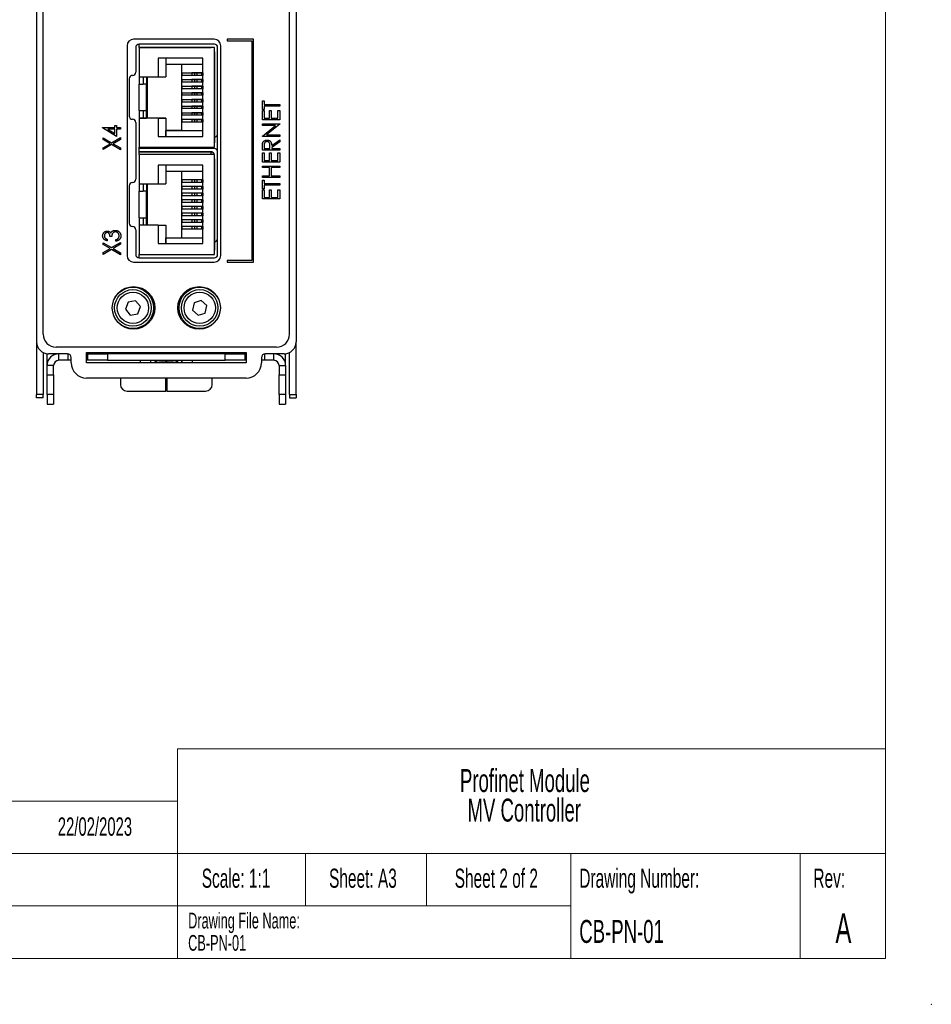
# Paper-space layout 'Sheet2' of a CAD drawing. Header units: millimetres. Extents: x 0 to 420, y 0 to 297.
# Tile 6 of 7: x 281 to 420, y 0 to 150. Entities that reach past the tile are written whole.
import ezdxf

# ---------------------------------------------------------------- set-up
doc = ezdxf.new("R2010")
doc.units = ezdxf.units.MM
doc.header["$PDSIZE"] = -1
doc.styles.add('SLDTEXTSTYLE0', font='TXT', dxfattribs={"width": 0.605})

# ---------------------------------------------------------------- blocks, each defined once
blk = doc.blocks.new('SW_NOTE_0_2')
at = {"color": 0, "linetype": 'Continuous', "lineweight": 0, "char_height": 3.5, "attachment_point": 2, "style": 'SLDTEXTSTYLE0'}
for s, insert in [('Profinet Module', (13.73, 4.51)), ('MV Controller', (13.62, 0))]:
    blk.add_mtext(s, dxfattribs=dict(at, insert=insert))
blk = doc.blocks.new('SW_NOTE_0_3')
at = {"color": 0, "linetype": 'Continuous', "lineweight": 0, "char_height": 2.4, "attachment_point": 1, "style": 'SLDTEXTSTYLE0'}
for s, insert in [('Drawing File Name:', (0, 3.09)), ('CB-PN-01', (0, -0.31))]:
    blk.add_mtext(s, dxfattribs=dict(at, insert=insert))

psp = doc.layouts.new('Sheet2')

# ---------------------------------------------------------------- linework, layer by layer
at = {"color": 7, "linetype": 'Continuous', "lineweight": 18}
for p, q in [((413, 290), (413, 7)), ((305, 39), (413, 39)), ((305, 39), (305, 7)), ((245, 31), (305, 31)), ((245, 23), (413, 23)), ((324.5, 23), (324.5, 15)), ((343, 23), (343, 15)), ((365, 15), (365, 23)), ((400, 15), (400, 23)), ((245, 15), (365, 15)), ((365, 15), (365, 7)), ((400, 15), (400, 7)), ((7, 7), (413, 7))]:
    psp.add_line(p, q, dxfattribs=at)
at = {"color": 7, "linetype": 'Continuous', "lineweight": 25}
for p, q in [((284.48, 102.25), (284.48, 220.65)), ((322.08, 102.25), (322.08, 220.65)), ((283.48, 190.45), (283.48, 101.05)), ((323.08, 190.45), (323.08, 101.05)), ((310.58, 147.25), (298.28, 147.25)), ((312.58, 147.25), (312.58, 147)), ((316.58, 147.25), (312.58, 147.25)), ((316.58, 113.25), (316.58, 147.25)), ((297.28, 146.25), (297.28, 114.25)), ((298.61, 145.99), (298.61, 142.22)), ((299.11, 145.99), (299.11, 146.49)), ((310.61, 146.49), (299.11, 146.49)), ((310.11, 145.99), (299.11, 145.99)), ((299.11, 145.99), (310.11, 145.99)), ((299.11, 145.99), (300.31, 145.99)), ((299.11, 145.99), (300.31, 145.99)), ((299.11, 145.99), (299.11, 141.52)), ((310.61, 145.99), (299.11, 145.99)), ((299.11, 145.99), (299.61, 145.99)), ((299.11, 145.99), (299.61, 145.99)), ((310.61, 145.99), (299.11, 145.99)), ((299.61, 145.99), (299.61, 145.99)), ((300.31, 145.99), (300.31, 145.99)), ((310.18, 145.99), (310.11, 145.99)), ((310.11, 145.99), (310.11, 145.99)), ((310.18, 145.99), (310.11, 145.99)), ((310.61, 130.75), (310.61, 145.99)), ((310.61, 145.99), (310.61, 145.99)), ((310.61, 130.75), (310.61, 145.99)), ((311.11, 114.41), (311.11, 145.99)), ((311.58, 114.25), (311.58, 146.25)), ((312.58, 147), (316.33, 147)), ((316.33, 147), (316.33, 113.5)), ((308.86, 144.34), (302.01, 144.34)), ((302.01, 144.34), (302.01, 141.52)), ((302.01, 144.34), (302.01, 141.52)), ((303.2, 144.34), (303.2, 141.52)), ((303.2, 144.34), (303.2, 143.44)), ((308.86, 132.4), (308.86, 144.34)), ((310.61, 145.32), (310.61, 131.42)), ((310.61, 142.32), (310.61, 145.32)), ((310.61, 145.22), (310.61, 143.37)), ((310.61, 144.72), (310.61, 145.22)), ((310.61, 145.22), (310.61, 145.22)), ((310.61, 145.22), (310.61, 144.72)), ((310.61, 131.52), (310.61, 145.22)), ((310.61, 143.87), (310.61, 144.72)), ((310.61, 144.72), (310.61, 132.02)), ((303.2, 143.44), (303.2, 141.52)), ((303.2, 143.44), (308.86, 143.44)), ((305.66, 133.29), (305.66, 143.44)), ((310.61, 143.37), (310.61, 143.87)), ((310.61, 143.37), (310.61, 143.37)), ((297.61, 141.22), (297.61, 135.52)), ((299.11, 141.52), (302.01, 141.52)), ((299.11, 141.52), (299.11, 140.4)), ((299.76, 141.52), (299.76, 140.4)), ((300.26, 141.52), (300.26, 140.4)), ((300.26, 141.52), (300.26, 140.4)), ((300.36, 141.52), (300.36, 135.22)), ((302.01, 141.52), (302.01, 141.52)), ((302.01, 141.52), (303.2, 141.52)), ((303.2, 141.52), (303.2, 141.52)), ((305.66, 142.13), (307.26, 142.13)), ((305.66, 142.13), (305.66, 141.73)), ((307.16, 141.73), (305.66, 141.73)), ((307.16, 142.13), (307.16, 141.73)), ((307.27, 142.13), (307.16, 142.13)), ((307.17, 141.73), (307.16, 141.73)), ((307.56, 142.13), (307.17, 142.13)), ((307.17, 142.13), (307.17, 141.73)), ((307.56, 141.73), (307.17, 141.73)), ((307.26, 142.13), (308.25, 142.13)), ((307.26, 142.13), (307.85, 142.13)), ((307.27, 142.13), (307.81, 142.13)), ((307.64, 142.13), (307.56, 142.13)), ((307.95, 142.13), (307.56, 142.13)), ((307.56, 142.13), (307.56, 141.73)), ((307.95, 141.73), (307.56, 141.73)), ((307.57, 142.13), (307.96, 142.13)), ((308.18, 142.13), (307.64, 142.13)), ((308.66, 142.13), (307.95, 142.13)), ((307.95, 142.13), (307.95, 141.73)), ((308.66, 141.73), (307.95, 141.73)), ((307.96, 142.13), (308.15, 142.13)), ((308.15, 142.13), (308.86, 142.13)), ((308.85, 142.13), (308.66, 142.13)), ((308.66, 142.13), (308.66, 141.73)), ((308.85, 141.73), (308.66, 141.73)), ((308.86, 142.13), (308.85, 142.13)), ((308.85, 142.13), (308.85, 141.73)), ((308.86, 141.73), (308.85, 141.73)), ((310.61, 142.32), (310.61, 142.32)), ((310.61, 142.32), (310.61, 142.21)), ((310.61, 142.21), (310.61, 141.64)), ((310.61, 141.64), (310.61, 141.2)), ((299.11, 136.34), (299.11, 140.4)), ((299.11, 140.4), (299.76, 140.4)), ((300.26, 140.4), (299.76, 140.4)), ((300.26, 140.4), (300.26, 140.4)), ((300.26, 136.34), (300.26, 140.4)), ((300.26, 140.4), (300.26, 136.34)), ((305.66, 141.11), (307.26, 141.11)), ((305.66, 141.11), (305.66, 140.71)), ((307.16, 140.71), (305.66, 140.71)), ((305.66, 140.09), (307.26, 140.09)), ((305.66, 140.09), (305.66, 139.69)), ((307.16, 141.11), (307.16, 140.71)), ((307.27, 141.11), (307.16, 141.11)), ((307.17, 140.71), (307.16, 140.71)), ((307.16, 140.09), (307.16, 139.69)), ((307.27, 140.09), (307.16, 140.09)), ((307.56, 141.11), (307.17, 141.11)), ((307.17, 141.11), (307.17, 140.71)), ((307.56, 140.71), (307.17, 140.71)), ((307.56, 140.09), (307.17, 140.09)), ((307.17, 140.09), (307.17, 139.69)), ((307.26, 141.11), (308.25, 141.11)), ((307.26, 141.11), (307.85, 141.11)), ((307.26, 140.09), (308.25, 140.09)), ((307.26, 140.09), (307.85, 140.09)), ((307.27, 141.11), (307.81, 141.11)), ((307.27, 140.09), (307.81, 140.09)), ((307.64, 141.11), (307.56, 141.11)), ((307.95, 141.11), (307.56, 141.11)), ((307.56, 141.11), (307.56, 140.71)), ((307.95, 140.71), (307.56, 140.71)), ((307.64, 140.09), (307.56, 140.09)), ((307.95, 140.09), (307.56, 140.09)), ((307.56, 140.09), (307.56, 139.69)), ((307.57, 141.11), (307.96, 141.11)), ((307.57, 140.09), (307.96, 140.09)), ((308.18, 141.11), (307.64, 141.11)), ((308.18, 140.09), (307.64, 140.09)), ((308.66, 141.11), (307.95, 141.11)), ((307.95, 141.11), (307.95, 140.71)), ((308.66, 140.71), (307.95, 140.71)), ((308.66, 140.09), (307.95, 140.09)), ((307.95, 140.09), (307.95, 139.69)), ((307.96, 141.11), (308.15, 141.11)), ((307.96, 140.09), (308.15, 140.09)), ((308.15, 141.11), (308.86, 141.11)), ((308.15, 140.09), (308.86, 140.09)), ((308.85, 141.11), (308.66, 141.11)), ((308.66, 141.11), (308.66, 140.71)), ((308.85, 140.71), (308.66, 140.71)), ((308.85, 140.09), (308.66, 140.09)), ((308.66, 140.09), (308.66, 139.69)), ((308.86, 141.11), (308.85, 141.11)), ((308.85, 141.11), (308.85, 140.71)), ((308.86, 140.71), (308.85, 140.71)), ((308.86, 140.09), (308.85, 140.09)), ((308.85, 140.09), (308.85, 139.69)), ((310.61, 141.2), (310.61, 140.63)), ((310.61, 140.63), (310.61, 140.63)), ((310.61, 140.63), (310.61, 140.18)), ((310.61, 140.18), (310.61, 139.61)), ((307.16, 139.69), (305.66, 139.69)), ((305.66, 139.08), (307.26, 139.08)), ((305.66, 139.08), (305.66, 138.68)), ((307.16, 138.68), (305.66, 138.68)), ((307.17, 139.69), (307.16, 139.69)), ((307.16, 139.08), (307.16, 138.68)), ((307.27, 139.08), (307.16, 139.08)), ((307.17, 138.68), (307.16, 138.68)), ((307.56, 139.69), (307.17, 139.69)), ((307.56, 139.08), (307.17, 139.08)), ((307.17, 139.08), (307.17, 138.68)), ((307.56, 138.68), (307.17, 138.68)), ((307.26, 139.08), (308.25, 139.08)), ((307.26, 139.08), (307.85, 139.08)), ((307.27, 139.08), (307.81, 139.08)), ((307.95, 139.69), (307.56, 139.69)), ((307.64, 139.08), (307.56, 139.08)), ((307.95, 139.08), (307.56, 139.08)), ((307.56, 139.08), (307.56, 138.68)), ((307.95, 138.68), (307.56, 138.68)), ((307.57, 139.08), (307.96, 139.08)), ((308.18, 139.08), (307.64, 139.08)), ((308.66, 139.69), (307.95, 139.69)), ((308.66, 139.08), (307.95, 139.08)), ((307.95, 139.08), (307.95, 138.68)), ((308.66, 138.68), (307.95, 138.68)), ((307.96, 139.08), (308.15, 139.08)), ((308.15, 139.08), (308.86, 139.08)), ((308.85, 139.69), (308.66, 139.69)), ((308.85, 139.08), (308.66, 139.08)), ((308.66, 139.08), (308.66, 138.68)), ((308.85, 138.68), (308.66, 138.68)), ((308.86, 139.69), (308.85, 139.69)), ((308.86, 139.08), (308.85, 139.08)), ((308.85, 139.08), (308.85, 138.68)), ((308.86, 138.68), (308.85, 138.68)), ((310.61, 139.61), (310.61, 139.16)), ((310.61, 139.16), (310.61, 138.59)), ((310.61, 138.59), (310.61, 138.15)), ((305.66, 138.06), (307.26, 138.06)), ((305.66, 138.06), (305.66, 137.66)), ((307.16, 137.66), (305.66, 137.66)), ((305.66, 137.05), (307.26, 137.05)), ((305.66, 137.05), (305.66, 136.65)), ((307.16, 138.06), (307.16, 137.66)), ((307.27, 138.06), (307.16, 138.06)), ((307.17, 137.66), (307.16, 137.66)), ((307.16, 137.05), (307.16, 136.65)), ((307.27, 137.05), (307.16, 137.05)), ((307.56, 138.06), (307.17, 138.06)), ((307.17, 138.06), (307.17, 137.66)), ((307.56, 137.66), (307.17, 137.66)), ((307.56, 137.05), (307.17, 137.05)), ((307.17, 137.05), (307.17, 136.65)), ((307.26, 138.06), (308.25, 138.06)), ((307.26, 138.06), (307.85, 138.06)), ((307.26, 137.05), (308.25, 137.05)), ((307.26, 137.05), (307.85, 137.05)), ((307.27, 138.06), (307.81, 138.06)), ((307.27, 137.05), (307.81, 137.05)), ((307.64, 138.06), (307.56, 138.06)), ((307.95, 138.06), (307.56, 138.06)), ((307.56, 138.06), (307.56, 137.66)), ((307.95, 137.66), (307.56, 137.66)), ((307.64, 137.05), (307.56, 137.05)), ((307.95, 137.05), (307.56, 137.05)), ((307.56, 137.05), (307.56, 136.65)), ((307.57, 138.06), (307.96, 138.06)), ((307.57, 137.05), (307.96, 137.05)), ((308.18, 138.06), (307.64, 138.06)), ((308.18, 137.05), (307.64, 137.05)), ((308.66, 138.06), (307.95, 138.06)), ((307.95, 138.06), (307.95, 137.66)), ((308.66, 137.66), (307.95, 137.66)), ((308.66, 137.05), (307.95, 137.05)), ((307.95, 137.05), (307.95, 136.65)), ((307.96, 138.06), (308.15, 138.06)), ((307.96, 137.05), (308.15, 137.05)), ((308.15, 138.06), (308.86, 138.06)), ((308.15, 137.05), (308.86, 137.05)), ((308.85, 138.06), (308.66, 138.06)), ((308.66, 138.06), (308.66, 137.66)), ((308.85, 137.66), (308.66, 137.66)), ((308.85, 137.05), (308.66, 137.05)), ((308.66, 137.05), (308.66, 136.65)), ((308.86, 138.06), (308.85, 138.06)), ((308.85, 138.06), (308.85, 137.66)), ((308.86, 137.66), (308.85, 137.66)), ((308.86, 137.05), (308.85, 137.05)), ((308.85, 137.05), (308.85, 136.65)), ((310.61, 138.15), (310.61, 138.15)), ((310.61, 138.15), (310.61, 137.58)), ((310.61, 137.58), (310.61, 137.13)), ((310.61, 137.13), (310.61, 136.56)), ((317.93, 137.83), (318.2, 137.83)), ((317.93, 136.51), (317.93, 137.83)), ((318.2, 137.83), (318.2, 137.29)), ((318.2, 137.29), (320.58, 137.29)), ((320.58, 137.05), (318.2, 137.05)), ((318.2, 137.05), (318.2, 136.51)), ((320.58, 137.29), (320.58, 137.05)), ((299.11, 136.34), (299.76, 136.34)), ((299.11, 136.34), (299.11, 135.22)), ((299.11, 136.34), (300.26, 136.34)), ((299.11, 135.22), (299.11, 130.75)), ((302.01, 135.22), (299.11, 135.22)), ((299.11, 135.22), (299.76, 135.22)), ((299.11, 135.22), (300.26, 135.22)), ((299.76, 136.34), (299.76, 135.22)), ((299.76, 136.34), (300.26, 136.34)), ((300.26, 135.22), (299.76, 135.22)), ((300.26, 136.34), (300.26, 135.22)), ((300.26, 136.34), (300.26, 136.34)), ((300.26, 135.22), (300.26, 136.34)), ((300.26, 135.22), (300.26, 135.22)), ((300.26, 135.22), (300.26, 135.22)), ((303.2, 135.22), (300.26, 135.22)), ((302.01, 135.22), (302.01, 132.4)), ((302.01, 135.22), (302.01, 132.4)), ((302.01, 135.22), (302.01, 135.22)), ((302.01, 135.22), (303.2, 135.22)), ((303.2, 135.22), (303.2, 135.22)), ((303.2, 135.22), (303.2, 132.4)), ((303.2, 135.22), (303.2, 133.29)), ((307.16, 136.65), (305.66, 136.65)), ((305.66, 136.03), (307.26, 136.03)), ((305.66, 136.03), (305.66, 135.63)), ((307.16, 135.63), (305.66, 135.63)), ((307.17, 136.65), (307.16, 136.65)), ((307.16, 136.03), (307.16, 135.63)), ((307.27, 136.03), (307.16, 136.03)), ((307.17, 135.63), (307.16, 135.63)), ((307.56, 136.65), (307.17, 136.65)), ((307.56, 136.03), (307.17, 136.03)), ((307.17, 136.03), (307.17, 135.63)), ((307.56, 135.63), (307.17, 135.63)), ((307.26, 136.03), (308.25, 136.03)), ((307.26, 136.03), (307.85, 136.03)), ((307.27, 136.03), (307.81, 136.03)), ((307.95, 136.65), (307.56, 136.65)), ((307.64, 136.03), (307.56, 136.03)), ((307.95, 136.03), (307.56, 136.03)), ((307.56, 136.03), (307.56, 135.63)), ((307.95, 135.63), (307.56, 135.63)), ((307.57, 136.03), (307.96, 136.03)), ((308.18, 136.03), (307.64, 136.03)), ((308.66, 136.65), (307.95, 136.65)), ((308.66, 136.03), (307.95, 136.03)), ((307.95, 136.03), (307.95, 135.63)), ((308.66, 135.63), (307.95, 135.63)), ((307.96, 136.03), (308.15, 136.03)), ((308.15, 136.03), (308.86, 136.03)), ((308.85, 136.65), (308.66, 136.65)), ((308.85, 136.03), (308.66, 136.03)), ((308.66, 136.03), (308.66, 135.63)), ((308.86, 136.65), (308.85, 136.65)), ((308.86, 136.03), (308.85, 136.03)), ((308.85, 136.03), (308.85, 135.63)), ((308.86, 135.63), (308.85, 135.63)), ((310.61, 136.56), (310.61, 136.12)), ((310.61, 136.12), (310.61, 135.55)), ((310.61, 135.55), (310.61, 135.1)), ((318.2, 136.51), (317.93, 136.51)), ((317.93, 134.95), (317.93, 136.34)), ((317.93, 136.34), (318.2, 136.34)), ((318.2, 136.34), (318.2, 135.18)), ((319.02, 135.18), (319.02, 136.34)), ((319.02, 136.34), (319.29, 136.34)), ((319.29, 136.34), (319.29, 135.18)), ((320.31, 136.34), (320.58, 136.34)), ((320.31, 135.18), (320.31, 136.34)), ((320.58, 136.34), (320.58, 134.95)), ((293.56, 133.73), (293.56, 133.78)), ((293.56, 133.78), (295.4, 133.78)), ((295.67, 132.42), (293.56, 133.73)), ((295.4, 133.78), (295.4, 134.08)), ((295.4, 134.08), (295.67, 134.08)), ((295.67, 134.08), (295.67, 133.78)), ((295.67, 133.78), (296.28, 133.78)), ((296.28, 133.78), (296.28, 133.54)), ((298.61, 134.52), (298.61, 125.88)), ((307.26, 135.01), (305.66, 135.01)), ((305.66, 135.01), (305.66, 134.61)), ((307.16, 134.61), (305.66, 134.61)), ((307.16, 135.01), (307.16, 134.61)), ((307.27, 135.01), (307.16, 135.01)), ((307.17, 134.61), (307.16, 134.61)), ((307.56, 135.01), (307.17, 135.01)), ((307.17, 135.01), (307.17, 134.61)), ((307.56, 134.61), (307.17, 134.61)), ((307.26, 135.01), (307.85, 135.01)), ((307.26, 135.01), (308.25, 135.01)), ((307.27, 135.01), (307.81, 135.01)), ((307.95, 135.01), (307.56, 135.01)), ((307.64, 135.01), (307.56, 135.01)), ((307.56, 135.01), (307.56, 134.61)), ((307.95, 134.61), (307.56, 134.61)), ((307.57, 135.01), (307.96, 135.01)), ((308.18, 135.01), (307.64, 135.01)), ((308.66, 135.01), (307.95, 135.01)), ((307.95, 135.01), (307.95, 134.61)), ((308.66, 134.61), (307.95, 134.61)), ((307.96, 135.01), (308.15, 135.01)), ((308.15, 135.01), (308.86, 135.01)), ((308.85, 135.01), (308.66, 135.01)), ((308.66, 135.01), (308.66, 134.61)), ((308.85, 134.61), (308.66, 134.61)), ((308.86, 135.01), (308.85, 135.01)), ((308.85, 135.01), (308.85, 134.61)), ((308.86, 134.61), (308.85, 134.61)), ((310.61, 135.1), (310.61, 134.53)), ((310.61, 134.53), (310.61, 134.42)), ((310.61, 134.42), (310.61, 134.42)), ((310.61, 131.42), (310.61, 134.42)), ((320.58, 134.95), (317.93, 134.95)), ((317.93, 134.1), (317.93, 134.34)), ((317.93, 134.34), (320.58, 134.34)), ((317.93, 132.45), (319.96, 134.1)), ((319.96, 134.1), (317.93, 134.1)), ((318.2, 135.18), (319.02, 135.18)), ((320.58, 134.28), (318.55, 132.64)), ((319.29, 135.18), (320.31, 135.18)), ((320.58, 134.34), (320.58, 134.28)), ((293.63, 131.92), (293.63, 132.2)), ((293.63, 132.2), (294.93, 131.44)), ((295.4, 133.54), (294.33, 133.54)), ((294.33, 133.54), (295.4, 132.87)), ((294.93, 131.44), (296.28, 132.23)), ((295.4, 132.87), (295.4, 133.54)), ((296.28, 133.54), (295.67, 133.54)), ((295.67, 133.54), (295.67, 132.42)), ((296.28, 132.23), (296.28, 131.95)), ((302.01, 132.4), (308.86, 132.4)), ((302.01, 132.4), (302.01, 132.4)), ((302.01, 132.4), (303.2, 132.4)), ((303.2, 132.4), (303.2, 133.29)), ((305.66, 133.29), (303.2, 133.29)), ((303.2, 133.29), (308.86, 133.29)), ((303.2, 132.4), (303.2, 132.4)), ((303.2, 132.4), (308.86, 132.4)), ((305.66, 133.29), (308.86, 133.29)), ((310.61, 133.37), (310.61, 131.52)), ((310.61, 132.87), (310.61, 133.37)), ((310.61, 133.37), (310.61, 133.37)), ((310.61, 132.02), (310.61, 132.87)), ((310.61, 132.29), (310.61, 132.29)), ((317.93, 132.4), (317.93, 132.45)), ((320.58, 132.4), (317.93, 132.4)), ((318.55, 132.64), (320.58, 132.64)), ((320.58, 132.64), (320.58, 132.4)), ((294.69, 131.3), (293.63, 131.92)), ((293.63, 130.68), (294.69, 131.3)), ((294.93, 131.16), (293.63, 130.4)), ((296.28, 130.37), (294.93, 131.16)), ((296.28, 131.95), (295.16, 131.3)), ((295.16, 131.3), (296.28, 130.65)), ((299.11, 129.65), (299.11, 130.75)), ((299.11, 130.75), (310.61, 130.75)), ((310.61, 131.52), (310.61, 132.02)), ((310.61, 132.02), (310.61, 131.52)), ((310.61, 131.52), (310.61, 131.52)), ((310.61, 130.75), (310.61, 130.75)), ((317.93, 130.33), (317.93, 130.82)), ((318.2, 131.01), (318.2, 130.57)), ((319.08, 130.57), (319.09, 131)), ((319.36, 131.01), (320.58, 131.89)), ((320.58, 131.59), (319.36, 130.71)), ((319.36, 130.71), (319.36, 130.57)), ((320.58, 131.89), (320.58, 131.59)), ((293.63, 130.4), (293.63, 130.68)), ((296.28, 130.65), (296.28, 130.37)), ((310.61, 130.56), (299.11, 130.56)), ((310.11, 130.06), (299.11, 130.06)), ((299.11, 130.06), (310.11, 130.06)), ((299.11, 130.06), (300.31, 130.06)), ((299.11, 130.06), (300.31, 130.06)), ((299.11, 129.65), (299.11, 125.18)), ((310.61, 129.65), (299.11, 129.65)), ((300.31, 130.06), (300.31, 130.06)), ((310.11, 130.06), (310.11, 130.06)), ((310.55, 129.78), (310.55, 129.78)), ((310.61, 114.41), (310.61, 129.65)), ((310.61, 129.65), (310.61, 129.65)), ((310.61, 114.41), (310.61, 129.65)), ((320.58, 130.33), (317.93, 130.33)), ((317.93, 129.89), (318.2, 129.89)), ((317.93, 128.5), (317.93, 129.89)), ((318.2, 130.57), (319.08, 130.57)), ((318.2, 129.89), (318.2, 128.74)), ((319.02, 128.74), (319.02, 129.89)), ((319.02, 129.89), (319.29, 129.89)), ((319.29, 129.89), (319.29, 128.74)), ((319.36, 130.57), (320.58, 130.57)), ((320.31, 128.74), (320.31, 129.89)), ((320.31, 129.89), (320.58, 129.89)), ((320.58, 130.57), (320.58, 130.33)), ((320.58, 129.89), (320.58, 128.5)), ((308.86, 128), (302.01, 128)), ((302.01, 128), (302.01, 125.18)), ((302.01, 128), (302.01, 125.18)), ((302.01, 128), (302.01, 128)), ((303.2, 128), (303.2, 125.18)), ((303.2, 128), (303.2, 127.11)), ((308.86, 116.06), (308.86, 128)), ((310.61, 128.98), (310.61, 115.08)), ((310.61, 125.98), (310.61, 128.98)), ((310.61, 128.88), (310.61, 127.03)), ((310.61, 128.38), (310.61, 128.88)), ((310.61, 128.88), (310.61, 128.88)), ((310.61, 128.88), (310.61, 128.38)), ((310.61, 115.18), (310.61, 128.88)), ((310.61, 127.53), (310.61, 128.38)), ((310.61, 128.38), (310.61, 115.68)), ((320.58, 128.5), (317.93, 128.5)), ((317.93, 127.65), (317.93, 127.89)), ((317.93, 127.89), (320.58, 127.89)), ((318.2, 128.74), (319.02, 128.74)), ((319.29, 128.74), (320.31, 128.74)), ((320.58, 127.89), (320.58, 127.65)), ((303.2, 127.11), (303.2, 125.18)), ((303.2, 127.11), (308.86, 127.11)), ((305.66, 116.96), (305.66, 127.11)), ((310.61, 127.03), (310.61, 127.53)), ((310.61, 127.03), (310.61, 127.03)), ((319.02, 127.65), (317.93, 127.65)), ((317.93, 126.4), (319.02, 126.4)), ((317.93, 126.16), (317.93, 126.4)), ((319.02, 126.4), (319.02, 127.65)), ((319.29, 127.65), (319.29, 126.4)), ((320.58, 127.65), (319.29, 127.65)), ((319.29, 126.4), (320.58, 126.4)), ((320.58, 126.4), (320.58, 126.16)), ((297.61, 124.88), (297.61, 119.18)), ((299.11, 125.18), (302.01, 125.18)), ((299.11, 125.18), (299.11, 124.06)), ((299.76, 125.18), (299.76, 124.06)), ((300.26, 125.18), (300.26, 124.06)), ((300.26, 125.18), (300.26, 124.06)), ((300.36, 125.18), (300.36, 118.88)), ((302.01, 125.18), (302.01, 125.18)), ((302.01, 125.18), (303.2, 125.18)), ((303.2, 125.18), (303.2, 125.18)), ((305.66, 125.79), (305.66, 125.39)), ((307.16, 125.79), (305.66, 125.79)), ((307.16, 125.39), (305.66, 125.39)), ((305.66, 124.78), (305.66, 124.38)), ((307.16, 124.78), (305.66, 124.78)), ((307.16, 125.79), (307.16, 125.39)), ((307.17, 125.79), (307.16, 125.79)), ((307.17, 125.39), (307.16, 125.39)), ((307.16, 124.78), (307.16, 124.38)), ((307.17, 124.78), (307.16, 124.78)), ((307.17, 125.79), (307.17, 125.39)), ((307.56, 125.79), (307.17, 125.79)), ((307.56, 125.39), (307.17, 125.39)), ((307.17, 124.78), (307.17, 124.38)), ((307.56, 124.78), (307.17, 124.78)), ((307.56, 125.79), (307.56, 125.39)), ((307.95, 125.79), (307.56, 125.79)), ((307.95, 125.39), (307.56, 125.39)), ((307.56, 124.78), (307.56, 124.38)), ((307.95, 124.78), (307.56, 124.78)), ((307.95, 125.79), (307.95, 125.39)), ((308.66, 125.79), (307.95, 125.79)), ((308.66, 125.39), (307.95, 125.39)), ((307.95, 124.78), (307.95, 124.38)), ((308.66, 124.78), (307.95, 124.78)), ((308.66, 125.79), (308.66, 125.39)), ((308.85, 125.79), (308.66, 125.79)), ((308.85, 125.39), (308.66, 125.39)), ((308.66, 124.78), (308.66, 124.38)), ((308.85, 124.78), (308.66, 124.78)), ((308.85, 125.79), (308.85, 125.39)), ((308.86, 125.79), (308.85, 125.79)), ((308.86, 125.39), (308.85, 125.39)), ((308.85, 124.78), (308.85, 124.38)), ((308.86, 124.78), (308.85, 124.78)), ((310.61, 125.98), (310.61, 125.98)), ((310.61, 125.98), (310.61, 125.88)), ((310.61, 125.88), (310.61, 125.31)), ((310.61, 125.31), (310.61, 124.86)), ((310.61, 124.86), (310.61, 124.29)), ((320.58, 126.16), (317.93, 126.16)), ((317.93, 125.75), (318.2, 125.75)), ((317.93, 124.43), (317.93, 125.75)), ((318.2, 125.75), (318.2, 125.21)), ((318.2, 125.21), (320.58, 125.21)), ((320.58, 124.97), (318.2, 124.97)), ((318.2, 124.97), (318.2, 124.43)), ((320.58, 125.21), (320.58, 124.97)), ((299.11, 120), (299.11, 124.06)), ((299.11, 124.06), (299.76, 124.06)), ((300.26, 124.06), (299.76, 124.06)), ((300.26, 124.06), (300.26, 124.06)), ((300.26, 120), (300.26, 124.06)), ((300.26, 124.06), (300.26, 120)), ((307.16, 124.38), (305.66, 124.38)), ((305.66, 123.76), (305.66, 123.36)), ((307.16, 123.76), (305.66, 123.76)), ((307.16, 123.36), (305.66, 123.36)), ((307.17, 124.38), (307.16, 124.38)), ((307.16, 123.76), (307.16, 123.36)), ((307.17, 123.76), (307.16, 123.76)), ((307.17, 123.36), (307.16, 123.36)), ((307.56, 124.38), (307.17, 124.38)), ((307.17, 123.76), (307.17, 123.36)), ((307.56, 123.76), (307.17, 123.76)), ((307.56, 123.36), (307.17, 123.36)), ((307.95, 124.38), (307.56, 124.38)), ((307.56, 123.76), (307.56, 123.36)), ((307.95, 123.76), (307.56, 123.76)), ((307.95, 123.36), (307.56, 123.36)), ((308.66, 124.38), (307.95, 124.38)), ((307.95, 123.76), (307.95, 123.36)), ((308.66, 123.76), (307.95, 123.76)), ((308.66, 123.36), (307.95, 123.36)), ((308.85, 124.38), (308.66, 124.38)), ((308.66, 123.76), (308.66, 123.36)), ((308.85, 123.76), (308.66, 123.76)), ((308.85, 123.36), (308.66, 123.36)), ((308.86, 124.38), (308.85, 124.38)), ((308.85, 123.76), (308.85, 123.36)), ((308.86, 123.76), (308.85, 123.76)), ((308.86, 123.36), (308.85, 123.36)), ((310.61, 124.29), (310.61, 123.84)), ((310.61, 123.84), (310.61, 123.27)), ((310.61, 123.27), (310.61, 122.83)), ((318.2, 124.43), (317.93, 124.43)), ((317.93, 124.26), (318.2, 124.26)), ((317.93, 122.87), (317.93, 124.26)), ((318.2, 124.26), (318.2, 123.11)), ((319.02, 123.11), (319.02, 124.26)), ((319.02, 124.26), (319.29, 124.26)), ((319.29, 124.26), (319.29, 123.11)), ((320.31, 123.11), (320.31, 124.26)), ((320.31, 124.26), (320.58, 124.26)), ((320.58, 124.26), (320.58, 122.87)), ((305.66, 122.74), (305.66, 122.34)), ((307.16, 122.74), (305.66, 122.74)), ((307.16, 122.34), (305.66, 122.34)), ((305.66, 121.73), (305.66, 121.33)), ((307.16, 121.73), (305.66, 121.73)), ((307.16, 122.74), (307.16, 122.34)), ((307.17, 122.74), (307.16, 122.74)), ((307.17, 122.34), (307.16, 122.34)), ((307.16, 121.73), (307.16, 121.33)), ((307.17, 121.73), (307.16, 121.73)), ((307.17, 122.74), (307.17, 122.34)), ((307.56, 122.74), (307.17, 122.74)), ((307.56, 122.34), (307.17, 122.34)), ((307.17, 121.73), (307.17, 121.33)), ((307.56, 121.73), (307.17, 121.73)), ((307.56, 122.74), (307.56, 122.34)), ((307.95, 122.74), (307.56, 122.74)), ((307.95, 122.34), (307.56, 122.34)), ((307.56, 121.73), (307.56, 121.33)), ((307.95, 121.73), (307.56, 121.73)), ((307.95, 122.74), (307.95, 122.34)), ((308.66, 122.74), (307.95, 122.74)), ((308.66, 122.34), (307.95, 122.34)), ((307.95, 121.73), (307.95, 121.33)), ((308.66, 121.73), (307.95, 121.73)), ((308.66, 122.74), (308.66, 122.34)), ((308.85, 122.74), (308.66, 122.74)), ((308.85, 122.34), (308.66, 122.34)), ((308.66, 121.73), (308.66, 121.33)), ((308.85, 121.73), (308.66, 121.73)), ((308.85, 122.74), (308.85, 122.34)), ((308.86, 122.74), (308.85, 122.74)), ((308.86, 122.34), (308.85, 122.34)), ((308.85, 121.73), (308.85, 121.33)), ((308.86, 121.73), (308.85, 121.73)), ((310.61, 122.83), (310.61, 122.26)), ((310.61, 122.26), (310.61, 121.81)), ((310.61, 121.81), (310.61, 121.24)), ((320.58, 122.87), (317.93, 122.87)), ((318.2, 123.11), (319.02, 123.11)), ((319.29, 123.11), (320.31, 123.11)), ((307.16, 121.33), (305.66, 121.33)), ((305.66, 120.71), (305.66, 120.31)), ((307.16, 120.71), (305.66, 120.71)), ((307.16, 120.31), (305.66, 120.31)), ((307.17, 121.33), (307.16, 121.33)), ((307.16, 120.71), (307.16, 120.31)), ((307.17, 120.71), (307.16, 120.71)), ((307.17, 120.31), (307.16, 120.31)), ((307.56, 121.33), (307.17, 121.33)), ((307.17, 120.71), (307.17, 120.31)), ((307.56, 120.71), (307.17, 120.71)), ((307.56, 120.31), (307.17, 120.31)), ((307.95, 121.33), (307.56, 121.33)), ((307.56, 120.71), (307.56, 120.31)), ((307.95, 120.71), (307.56, 120.71)), ((307.95, 120.31), (307.56, 120.31)), ((308.66, 121.33), (307.95, 121.33)), ((307.95, 120.71), (307.95, 120.31)), ((308.66, 120.71), (307.95, 120.71)), ((308.66, 120.31), (307.95, 120.31)), ((308.85, 121.33), (308.66, 121.33)), ((308.66, 120.71), (308.66, 120.31)), ((308.85, 120.71), (308.66, 120.71)), ((308.85, 120.31), (308.66, 120.31)), ((308.86, 121.33), (308.85, 121.33)), ((308.85, 120.71), (308.85, 120.31)), ((308.86, 120.71), (308.85, 120.71)), ((308.86, 120.31), (308.85, 120.31)), ((310.61, 121.24), (310.61, 120.8)), ((310.61, 120.8), (310.61, 120.23)), ((310.61, 120.23), (310.61, 119.78)), ((299.11, 120), (299.76, 120)), ((299.11, 120), (299.11, 118.88)), ((299.11, 118.88), (299.11, 114.41)), ((302.01, 118.88), (299.11, 118.88)), ((299.76, 120), (299.76, 118.88)), ((299.76, 120), (300.26, 120)), ((300.26, 120), (300.26, 118.88)), ((300.26, 118.88), (300.26, 120)), ((300.26, 120), (300.26, 120)), ((302.01, 118.88), (302.01, 116.06)), ((302.01, 118.88), (302.01, 116.06)), ((302.01, 118.88), (302.01, 118.88)), ((302.01, 118.88), (303.2, 118.88)), ((303.2, 118.88), (303.2, 116.06)), ((303.2, 118.88), (303.2, 116.96)), ((303.2, 118.88), (303.2, 118.88)), ((305.66, 119.7), (305.66, 119.3)), ((307.16, 119.7), (305.66, 119.7)), ((307.16, 119.3), (305.66, 119.3)), ((305.66, 118.68), (305.66, 118.28)), ((307.16, 118.68), (305.66, 118.68)), ((307.16, 119.7), (307.16, 119.3)), ((307.17, 119.7), (307.16, 119.7)), ((307.17, 119.3), (307.16, 119.3)), ((307.16, 118.68), (307.16, 118.28)), ((307.17, 118.68), (307.16, 118.68)), ((307.17, 119.7), (307.17, 119.3)), ((307.56, 119.7), (307.17, 119.7)), ((307.56, 119.3), (307.17, 119.3)), ((307.17, 118.68), (307.17, 118.28)), ((307.56, 118.68), (307.17, 118.68)), ((307.56, 119.7), (307.56, 119.3)), ((307.95, 119.7), (307.56, 119.7)), ((307.95, 119.3), (307.56, 119.3)), ((307.56, 118.68), (307.56, 118.28)), ((307.95, 118.68), (307.56, 118.68)), ((307.95, 119.7), (307.95, 119.3)), ((308.66, 119.7), (307.95, 119.7)), ((308.66, 119.3), (307.95, 119.3)), ((307.95, 118.68), (307.95, 118.28)), ((308.66, 118.68), (307.95, 118.68)), ((308.66, 119.7), (308.66, 119.3)), ((308.85, 119.7), (308.66, 119.7)), ((308.85, 119.3), (308.66, 119.3)), ((308.66, 118.68), (308.66, 118.28)), ((308.85, 118.68), (308.66, 118.68)), ((308.85, 119.7), (308.85, 119.3)), ((308.86, 119.7), (308.85, 119.7)), ((308.86, 119.3), (308.85, 119.3)), ((308.85, 118.68), (308.85, 118.28)), ((308.86, 118.68), (308.85, 118.68)), ((310.61, 119.78), (310.61, 119.21)), ((310.61, 119.21), (310.61, 118.76)), ((310.61, 118.76), (310.61, 118.19)), ((298.61, 118.18), (298.61, 114.41)), ((307.16, 118.28), (305.66, 118.28)), ((307.17, 118.28), (307.16, 118.28)), ((307.56, 118.28), (307.17, 118.28)), ((307.95, 118.28), (307.56, 118.28)), ((308.66, 118.28), (307.95, 118.28)), ((308.85, 118.28), (308.66, 118.28)), ((308.86, 118.28), (308.85, 118.28)), ((310.61, 118.19), (310.61, 118.08)), ((310.61, 118.08), (310.61, 118.08)), ((310.61, 115.08), (310.61, 118.08)), ((293.63, 115.92), (293.63, 116.2)), ((293.63, 116.2), (294.93, 115.44)), ((294.69, 115.3), (293.63, 115.92)), ((294.24, 116.73), (294.24, 116.49)), ((294.95, 117.13), (294.68, 117.13)), ((294.93, 115.44), (296.28, 116.23)), ((296.28, 115.95), (295.16, 115.3)), ((295.57, 116.42), (295.57, 116.66)), ((296.28, 116.23), (296.28, 115.95)), ((302.01, 116.06), (308.86, 116.06)), ((302.01, 116.06), (302.01, 116.06)), ((303.2, 116.06), (303.2, 116.96)), ((303.2, 116.96), (308.86, 116.96)), ((310.61, 117.03), (310.61, 115.18)), ((310.61, 116.53), (310.61, 117.03)), ((310.61, 117.03), (310.61, 117.03)), ((310.61, 115.68), (310.61, 116.53)), ((310.61, 116.36), (310.61, 116.36)), ((310.61, 115.18), (310.61, 115.68)), ((310.61, 115.68), (310.61, 115.18)), ((293.63, 114.68), (294.69, 115.3)), ((294.93, 115.16), (293.63, 114.4)), ((293.63, 114.4), (293.63, 114.68)), ((296.28, 114.37), (294.93, 115.16)), ((295.16, 115.3), (296.28, 114.65)), ((296.28, 114.65), (296.28, 114.37)), ((299.11, 113.91), (299.11, 114.41)), ((299.11, 114.41), (310.61, 114.41)), ((310.61, 115.18), (310.61, 115.18)), ((310.61, 114.41), (310.61, 114.41)), ((298.28, 113.25), (310.58, 113.25)), ((299.11, 113.91), (310.61, 113.91)), ((312.58, 113.5), (312.58, 113.25)), ((316.33, 113.5), (312.58, 113.5)), ((312.58, 113.25), (316.58, 113.25)), ((297.44, 107.13), (297.04, 106.05)), ((298.58, 107.33), (297.44, 107.13)), ((299.32, 106.45), (298.58, 107.33)), ((307.52, 107.03), (307.27, 105.9)), ((308.62, 107.38), (307.52, 107.03)), ((309.47, 106.6), (308.62, 107.38)), ((297.04, 106.05), (297.78, 105.16)), ((297.78, 105.16), (298.92, 105.36)), ((298.92, 105.36), (299.32, 106.45)), ((307.27, 105.9), (308.13, 105.12)), ((308.13, 105.12), (309.23, 105.47)), ((309.23, 105.47), (309.47, 106.6)), ((283.48, 100.93), (283.48, 93.05)), ((323.07, 93.05), (323.07, 100.93)), ((284.48, 99.44), (284.48, 93.05)), ((285.08, 99.25), (285.28, 99.25)), ((285.08, 97.45), (285.08, 99.25)), ((288.18, 99.25), (285.28, 99.25)), ((286.08, 99.06), (286.08, 99.25)), ((320.08, 100.25), (286.48, 100.25)), ((286.88, 98.25), (286.88, 99.25)), ((291.08, 99.45), (315.48, 99.45)), ((291.08, 97.85), (291.08, 99.45)), ((291.28, 99.25), (291.08, 99.25)), ((291.28, 98.25), (291.28, 99.25)), ((291.28, 99.25), (294.28, 99.25)), ((292.18, 99.45), (292.18, 99.25)), ((293.18, 99.25), (293.18, 99.45)), ((294.28, 99.25), (294.28, 98.25)), ((312.28, 99.25), (294.28, 99.25)), ((303.18, 99.45), (303.18, 99.25)), ((303.37, 99.25), (303.37, 99.45)), ((312.28, 98.25), (312.28, 99.25)), ((312.28, 99.25), (315.28, 99.25)), ((313.37, 99.45), (313.37, 99.25)), ((314.37, 99.45), (314.37, 99.25)), ((315.28, 99.25), (315.28, 98.25)), ((315.28, 99.25), (315.48, 99.25)), ((315.48, 99.45), (315.48, 97.85)), ((321.28, 99.25), (318.38, 99.25)), ((319.68, 98.25), (319.68, 99.25)), ((320.48, 99.06), (320.48, 99.25)), ((321.28, 99.25), (321.48, 99.25)), ((321.48, 97.45), (321.48, 99.25)), ((322.07, 93.05), (322.07, 99.44)), ((288.28, 98.25), (286.88, 98.25)), ((288.78, 98.25), (288.28, 98.25)), ((288.78, 97.85), (288.78, 98.65)), ((291.28, 98.25), (291.08, 98.25)), ((315.48, 97.85), (291.08, 97.85)), ((294.28, 98.25), (291.28, 98.25)), ((294.28, 98.25), (312.28, 98.25)), ((299.28, 98.25), (299.28, 97.85)), ((301.73, 98.08), (301.73, 98.25)), ((303.18, 97.96), (302.23, 97.96)), ((303.18, 98.25), (303.18, 97.96)), ((303.18, 97.85), (303.18, 97.96)), ((303.37, 97.96), (303.37, 98.25)), ((304.33, 97.96), (303.37, 97.96)), ((303.37, 97.96), (303.37, 97.85)), ((304.83, 98.25), (304.83, 98.08)), ((307.28, 97.85), (307.28, 98.25)), ((315.28, 98.25), (312.28, 98.25)), ((315.48, 98.25), (315.28, 98.25)), ((317.78, 98.65), (317.78, 97.85)), ((318.28, 98.25), (317.78, 98.25)), ((319.68, 98.25), (318.28, 98.25)), ((286.08, 97.45), (285.08, 97.45)), ((285.08, 96.05), (285.08, 97.45)), ((286.08, 96.05), (286.08, 97.45)), ((320.48, 97.45), (321.48, 97.45)), ((320.48, 97.45), (320.48, 96.05)), ((321.48, 97.45), (321.48, 96.05)), ((285.08, 96.05), (286.08, 96.05)), ((285.08, 93.05), (285.08, 96.05)), ((286.08, 96.05), (286.08, 93.05)), ((315.48, 95.55), (291.08, 95.55)), ((296.28, 95.55), (296.28, 94.55)), ((303.18, 93.55), (303.18, 95.55)), ((303.37, 95.55), (303.37, 93.55)), ((310.28, 94.55), (310.28, 95.55)), ((320.48, 96.05), (321.48, 96.05)), ((320.48, 93.05), (320.48, 96.05)), ((321.48, 96.05), (321.48, 93.05)), ((297.28, 93.55), (303.18, 93.55)), ((303.37, 93.55), (309.28, 93.55)), ((284.48, 93.05), (283.48, 93.05)), ((283.48, 92.55), (283.48, 93.05)), ((284.48, 92.55), (283.48, 92.55)), ((284.48, 92.55), (284.48, 93.05)), ((286.08, 93.05), (285.08, 93.05)), ((285.08, 93.05), (285.08, 91.58)), ((286.08, 93.05), (286.08, 91.58)), ((321.48, 93.05), (320.48, 93.05)), ((320.48, 93.05), (320.48, 91.58)), ((321.48, 93.05), (321.48, 91.58)), ((322.07, 93.05), (323.07, 93.05)), ((322.07, 93.05), (322.07, 92.55)), ((322.07, 92.55), (323.07, 92.55)), ((323.07, 93.05), (323.07, 92.55)), ((285.08, 91.58), (286.08, 91.58)), ((285.08, 91.57), (285.08, 91.58)), ((285.08, 91.57), (286.08, 91.57)), ((286.08, 91.58), (286.08, 91.57)), ((320.48, 91.58), (321.48, 91.58)), ((320.48, 91.57), (320.48, 91.58)), ((320.48, 91.57), (321.48, 91.57)), ((321.48, 91.58), (321.48, 91.57))]:
    psp.add_line(p, q, dxfattribs=at)
at = {"color": 8, "linetype": 'Continuous', "lineweight": 25}
for p, q in [((310.11, 145.99), (310.11, 145.99)), ((310.11, 129.65), (310.11, 130.06)), ((288.28, 98.25), (288.28, 99.24)), ((291.68, 99.45), (291.68, 99.25)), ((314.87, 99.45), (314.87, 99.25)), ((318.28, 99.24), (318.28, 98.25))]:
    psp.add_line(p, q, dxfattribs=at)
at = {"color": 7, "linetype": 'Continuous', "lineweight": 25, "flags": 128}
psp.add_lwpolyline([(308.85, 135.63), (308.84, 135.63), (308.83, 135.63), (308.81, 135.63), (308.78, 135.63), (308.76, 135.63), (308.73, 135.63), (308.69, 135.63), (308.66, 135.63)], dxfattribs=at)
at = {"color": 7, "linetype": 'Continuous', "lineweight": 25}
for centre, radius in [((298.28, 106.25), 3.25), ((298.18, 106.25), 3.15), ((298.18, 106.25), 2.79), ((298.18, 106.25), 2.39), ((308.28, 106.25), 3.25), ((308.37, 106.25), 3.15), ((308.37, 106.25), 2.79), ((308.37, 106.25), 2.39)]:
    psp.add_circle(centre, radius, dxfattribs=at)
for centre, radius, start, end in [((298.28, 146.25), 1, 90, 180), ((310.58, 146.25), 1, 360, 90), ((299.11, 145.99), 0.5, 90, 180), ((310.61, 145.99), 0.5, 0, 90), ((298.11, 141.22), 0.5, 90, 180), ((298.11, 142.22), 0.5, 270, 0), ((298.11, 135.52), 0.5, 180, 270), ((298.11, 134.52), 0.5, 0, 90), ((310.61, 132.79), 0.5, 270, 0), ((310.11, 129.56), 0.5, 10.9615, 90), ((310.11, 129.56), 0.5, 26.5651, 90), ((310.61, 130.06), 0.5, 0, 90), ((298.11, 124.88), 0.5, 90, 180), ((298.11, 125.88), 0.5, 270, 0), ((298.11, 119.18), 0.5, 180, 270), ((298.11, 118.18), 0.5, 0, 90), ((310.61, 116.86), 0.5, 270, 0), ((298.28, 114.25), 1, 180, 270), ((299.11, 114.41), 0.5, 180, 270), ((310.58, 114.25), 1, 270, 0), ((310.61, 114.41), 0.5, 270, 0), ((286.48, 102.25), 2, 180, 270), ((320.08, 102.25), 2, 270, 0), ((285.28, 101.05), 1.8, 180, 270), ((321.28, 101.05), 1.8, 270, 0), ((286.88, 97.45), 1.8, 90, 180), ((288.18, 98.65), 0.6, 0, 90), ((318.38, 98.65), 0.6, 90, 180), ((319.68, 97.45), 1.8, 0, 90), ((286.88, 97.45), 0.8, 90, 180), ((291.08, 97.85), 2.3, 180, 270), ((302.11, 98.54), 0.592, 229.6093, 281.3691), ((304.44, 98.54), 0.592, 258.6309, 310.3907), ((315.48, 97.85), 2.3, 270, 0), ((319.68, 97.45), 0.8, 0, 90), ((297.28, 94.55), 1, 180, 270), ((309.28, 94.55), 1, 270, 0)]:
    psp.add_arc(centre, radius, start, end, dxfattribs=at)
for points, knots in [([(317.93, 130.82), (317.93, 130.85), (317.93, 130.92), (317.93, 131), (317.94, 131.09), (317.94, 131.16), (317.95, 131.22), (317.95, 131.28), (317.96, 131.33), (317.96, 131.36), (317.97, 131.37)], [0, 0, 0, 0, 0.176242, 0.33814, 0.484799, 0.617149, 0.734395, 0.837422, 0.92561, 1, 1, 1, 1]), ([(317.97, 131.37), (317.97, 131.39), (317.98, 131.42), (318, 131.47), (318.03, 131.52), (318.05, 131.57), (318.08, 131.61), (318.12, 131.65), (318.16, 131.69), (318.2, 131.72), (318.25, 131.76), (318.29, 131.78), (318.35, 131.81), (318.4, 131.83), (318.46, 131.84), (318.51, 131.85), (318.58, 131.86), (318.62, 131.86), (318.64, 131.86)], [0, 0, 0, 0, 0.061387, 0.121495, 0.181089, 0.240038, 0.298644, 0.35799, 0.418441, 0.480043, 0.541867, 0.604173, 0.666682, 0.729899, 0.794538, 0.860455, 0.929211, 1, 1, 1, 1]), ([(318.64, 131.62), (318.62, 131.62), (318.58, 131.62), (318.51, 131.61), (318.46, 131.59), (318.4, 131.56), (318.35, 131.52), (318.31, 131.48), (318.27, 131.43), (318.25, 131.39), (318.24, 131.35), (318.23, 131.31), (318.22, 131.27), (318.21, 131.23), (318.21, 131.18), (318.21, 131.13), (318.2, 131.07), (318.2, 131.03), (318.2, 131.01)], [0, 0, 0, 0, 0.074206, 0.146692, 0.218332, 0.29067, 0.362618, 0.431553, 0.499554, 0.567987, 0.604677, 0.646293, 0.69288, 0.744014, 0.799888, 0.86174, 0.928424, 1, 1, 1, 1]), ([(318.64, 131.86), (318.67, 131.86), (318.74, 131.86), (318.84, 131.84), (318.94, 131.81), (319.02, 131.77), (319.1, 131.72), (319.17, 131.65), (319.23, 131.58), (319.26, 131.51), (319.29, 131.45), (319.31, 131.4), (319.32, 131.35), (319.33, 131.29), (319.34, 131.22), (319.35, 131.16), (319.36, 131.09), (319.36, 131.04), (319.36, 131.01)], [0, 0, 0, 0, 0.083484, 0.162613, 0.23918, 0.314494, 0.388385, 0.460717, 0.533791, 0.609022, 0.648239, 0.690365, 0.734562, 0.781635, 0.831635, 0.884694, 0.940506, 1, 1, 1, 1]), ([(319.09, 131), (319.09, 131.02), (319.09, 131.06), (319.09, 131.12), (319.08, 131.17), (319.08, 131.22), (319.07, 131.26), (319.06, 131.3), (319.05, 131.34), (319.04, 131.38), (319.01, 131.43), (318.98, 131.48), (318.93, 131.52), (318.88, 131.56), (318.83, 131.59), (318.77, 131.61), (318.7, 131.62), (318.66, 131.62), (318.64, 131.62)], [0, 0, 0, 0, 0.068884, 0.133004, 0.192369, 0.247684, 0.298447, 0.344783, 0.387444, 0.426058, 0.498477, 0.568226, 0.638295, 0.709239, 0.781676, 0.852765, 0.925523, 1, 1, 1, 1]), ([(293.56, 117.24), (293.56, 117.27), (293.57, 117.34), (293.59, 117.44), (293.62, 117.53), (293.66, 117.62), (293.71, 117.7), (293.77, 117.77), (293.84, 117.83), (293.91, 117.89), (293.99, 117.93), (294.08, 117.96), (294.16, 117.98), (294.22, 117.98), (294.25, 117.98)], [0, 0, 0, 0, 0.088152, 0.174818, 0.261298, 0.348501, 0.435009, 0.519029, 0.601423, 0.684099, 0.765985, 0.844847, 0.922235, 1, 1, 1, 1]), ([(294.24, 116.49), (294.22, 116.49), (294.16, 116.51), (294.09, 116.53), (294.02, 116.56), (293.95, 116.59), (293.89, 116.63), (293.84, 116.67), (293.79, 116.71), (293.74, 116.76), (293.7, 116.81), (293.66, 116.87), (293.63, 116.92), (293.61, 116.98), (293.59, 117.04), (293.57, 117.11), (293.57, 117.17), (293.56, 117.22), (293.56, 117.24)], [0, 0, 0, 0, 0.074282, 0.144875, 0.213158, 0.279066, 0.342788, 0.405011, 0.466609, 0.527393, 0.58752, 0.646103, 0.704302, 0.762167, 0.820014, 0.878488, 0.938507, 1, 1, 1, 1]), ([(294.25, 117.74), (294.24, 117.74), (294.21, 117.74), (294.17, 117.74), (294.13, 117.72), (294.09, 117.71), (294.06, 117.69), (294.02, 117.66), (293.99, 117.64), (293.96, 117.6), (293.93, 117.57), (293.9, 117.53), (293.88, 117.49), (293.86, 117.44), (293.85, 117.4), (293.84, 117.35), (293.84, 117.3), (293.84, 117.26), (293.84, 117.24)], [0, 0, 0, 0, 0.057394, 0.114053, 0.169167, 0.225526, 0.28177, 0.340286, 0.400705, 0.464133, 0.528975, 0.592775, 0.656538, 0.721493, 0.788012, 0.856179, 0.926456, 1, 1, 1, 1]), ([(293.84, 117.24), (293.84, 117.22), (293.84, 117.16), (293.86, 117.08), (293.88, 117.01), (293.92, 116.95), (293.95, 116.91), (293.98, 116.88), (294.02, 116.85), (294.05, 116.82), (294.09, 116.8), (294.14, 116.77), (294.19, 116.75), (294.22, 116.73), (294.24, 116.73)], [0, 0, 0, 0, 0.120032, 0.233521, 0.344431, 0.454949, 0.511874, 0.57062, 0.63265, 0.698517, 0.767458, 0.840518, 0.917842, 1, 1, 1, 1]), ([(294.25, 117.98), (294.28, 117.98), (294.33, 117.98), (294.41, 117.96), (294.49, 117.94), (294.56, 117.91), (294.63, 117.86), (294.69, 117.81), (294.75, 117.75), (294.78, 117.7), (294.8, 117.68)], [0, 0, 0, 0, 0.128961, 0.252356, 0.372719, 0.492297, 0.612547, 0.736291, 0.864891, 1, 1, 1, 1]), ([(294.68, 117.13), (294.68, 117.16), (294.68, 117.22), (294.67, 117.3), (294.65, 117.38), (294.62, 117.46), (294.59, 117.53), (294.55, 117.59), (294.51, 117.64), (294.46, 117.68), (294.41, 117.71), (294.36, 117.73), (294.31, 117.74), (294.27, 117.74), (294.25, 117.74)], [0, 0, 0, 0, 0.1058, 0.208102, 0.306952, 0.403845, 0.495836, 0.580279, 0.657016, 0.729335, 0.79901, 0.865583, 0.932309, 1, 1, 1, 1]), ([(294.8, 117.68), (294.81, 117.7), (294.84, 117.76), (294.89, 117.82), (294.95, 117.89), (295, 117.92), (295.02, 117.94)], [0, 0, 0, 0, 0.250334, 0.497098, 0.745903, 1, 1, 1, 1]), ([(295.51, 117.85), (295.49, 117.84), (295.44, 117.84), (295.37, 117.83), (295.3, 117.8), (295.23, 117.77), (295.17, 117.72), (295.12, 117.67), (295.07, 117.61), (295.04, 117.56), (295.02, 117.51), (295.01, 117.47), (294.99, 117.43), (294.98, 117.38), (294.97, 117.32), (294.97, 117.26), (294.96, 117.2), (294.96, 117.16), (294.95, 117.13)], [0, 0, 0, 0, 0.072483, 0.144336, 0.216269, 0.289826, 0.363748, 0.435901, 0.50742, 0.580162, 0.618838, 0.660808, 0.707132, 0.757253, 0.811151, 0.869953, 0.932709, 1, 1, 1, 1]), ([(295.02, 117.94), (295.04, 117.95), (295.07, 117.97), (295.13, 118), (295.19, 118.03), (295.24, 118.05), (295.3, 118.06), (295.36, 118.07), (295.43, 118.08), (295.47, 118.08), (295.49, 118.08)], [0, 0, 0, 0, 0.126046, 0.250947, 0.373622, 0.497176, 0.620273, 0.744382, 0.87147, 1, 1, 1, 1]), ([(295.49, 118.08), (295.53, 118.08), (295.6, 118.08), (295.71, 118.06), (295.82, 118.02), (295.92, 117.97), (296.02, 117.91), (296.1, 117.84), (296.17, 117.76), (296.24, 117.67), (296.29, 117.57), (296.32, 117.46), (296.34, 117.35), (296.34, 117.28), (296.35, 117.24)], [0, 0, 0, 0, 0.082872, 0.165142, 0.248491, 0.333462, 0.418329, 0.500365, 0.581906, 0.664008, 0.746485, 0.828958, 0.912783, 1, 1, 1, 1]), ([(296.07, 117.24), (296.07, 117.26), (296.07, 117.31), (296.06, 117.37), (296.05, 117.43), (296.03, 117.49), (296.01, 117.54), (295.98, 117.59), (295.95, 117.64), (295.91, 117.68), (295.86, 117.72), (295.82, 117.75), (295.77, 117.78), (295.73, 117.8), (295.67, 117.82), (295.62, 117.84), (295.57, 117.84), (295.53, 117.84), (295.51, 117.85)], [0, 0, 0, 0, 0.072637, 0.141726, 0.208269, 0.273118, 0.33605, 0.398784, 0.461462, 0.52466, 0.587471, 0.648301, 0.707284, 0.765509, 0.823088, 0.881207, 0.940024, 1, 1, 1, 1]), ([(296.35, 117.24), (296.34, 117.21), (296.34, 117.16), (296.33, 117.08), (296.32, 117.01), (296.3, 116.94), (296.27, 116.88), (296.23, 116.81), (296.19, 116.75), (296.15, 116.7), (296.1, 116.65), (296.04, 116.6), (295.97, 116.56), (295.9, 116.52), (295.83, 116.49), (295.74, 116.46), (295.66, 116.44), (295.6, 116.43), (295.57, 116.42)], [0, 0, 0, 0, 0.063186, 0.124194, 0.183604, 0.241346, 0.298312, 0.355201, 0.412588, 0.470703, 0.529828, 0.58992, 0.651564, 0.715502, 0.78143, 0.850905, 0.923451, 1, 1, 1, 1]), ([(295.93, 116.84), (295.94, 116.86), (295.96, 116.88), (295.99, 116.93), (296.02, 116.97), (296.04, 117.02), (296.05, 117.07), (296.07, 117.13), (296.07, 117.18), (296.07, 117.22), (296.07, 117.24)], [0, 0, 0, 0, 0.121204, 0.241415, 0.361745, 0.482356, 0.605846, 0.732505, 0.863626, 1, 1, 1, 1]), ([(295.57, 116.66), (295.59, 116.66), (295.63, 116.67), (295.68, 116.69), (295.73, 116.71), (295.78, 116.74), (295.83, 116.76), (295.87, 116.79), (295.9, 116.81), (295.92, 116.83), (295.93, 116.84)], [0, 0, 0, 0, 0.152217, 0.296177, 0.431862, 0.55851, 0.677785, 0.79096, 0.898105, 1, 1, 1, 1]), ([(300.87, 98.25), (300.87, 98.19), (300.85, 98.05), (300.89, 97.92), (300.91, 97.85)], [0, 0, 0, 0, 0.465179, 1, 1, 1, 1]), ([(301.65, 97.85), (301.63, 97.93), (301.59, 98.07), (301.6, 98.2), (301.6, 98.25)], [0, 0, 0, 0, 0.647958, 1, 1, 1, 1]), ([(304.95, 98.25), (304.95, 98.18), (304.96, 98.05), (304.92, 97.92), (304.9, 97.85)], [0, 0, 0, 0, 0.494357, 1, 1, 1, 1]), ([(304.98, 98.25), (304.98, 98.23), (304.99, 98.1), (304.98, 97.96), (304.94, 97.85), (304.94, 97.85)], [0, 0, 0, 0, 0.117622, 0.994351, 1, 1, 1, 1]), ([(305.63, 97.85), (305.64, 97.89), (305.68, 98.02), (305.66, 98.15), (305.65, 98.25)], [0, 0, 0, 0, 0.292627, 1, 1, 1, 1]), ([(305.65, 97.85), (305.66, 97.9), (305.7, 98.03), (305.69, 98.16), (305.68, 98.25)], [0, 0, 0, 0, 0.370407, 1, 1, 1, 1])]:
    psp.add_open_spline(points, degree=3, knots=knots, dxfattribs=at)
at = {"color": 7, "linetype": 'Continuous', "lineweight": 0}
psp.add_point((420, 0), dxfattribs=at)

# ---------------------------------------------------------------- block references
for name, p in [('SW_NOTE_0_2', (344.27, 31.38)), ('SW_NOTE_0_3', (306.61, 10.88))]:
    psp.add_blockref(name, p, dxfattribs=at)

# ---------------------------------------------------------------- texts
at = {"color": 7, "linetype": 'Continuous', "lineweight": 0, "style": 'SLDTEXTSTYLE0'}
for s, insert, char_height, attachment_point in [('22/02/2023', (286.72, 28.52), 2.8, 1), ('Scale: 1:1', (313.92, 20.69), 2.91, 2), ('Sheet: A3', (333.28, 20.69), 2.91, 2), ('Sheet 2 of 2', (353.63, 20.69), 2.9104, 2), ('Drawing Number:', (366.29, 20.69), 2.9104, 1), ('Rev:', (404.43, 20.69), 2.91, 2), ('A', (406.59, 13.87), 4.5, 2), ('CB-PN-01', (366.29, 12.87), 3.5, 1)]:
    psp.add_mtext(s, dxfattribs=dict(at, insert=insert, char_height=char_height, attachment_point=attachment_point))

doc.saveas('drawing.dxf')
